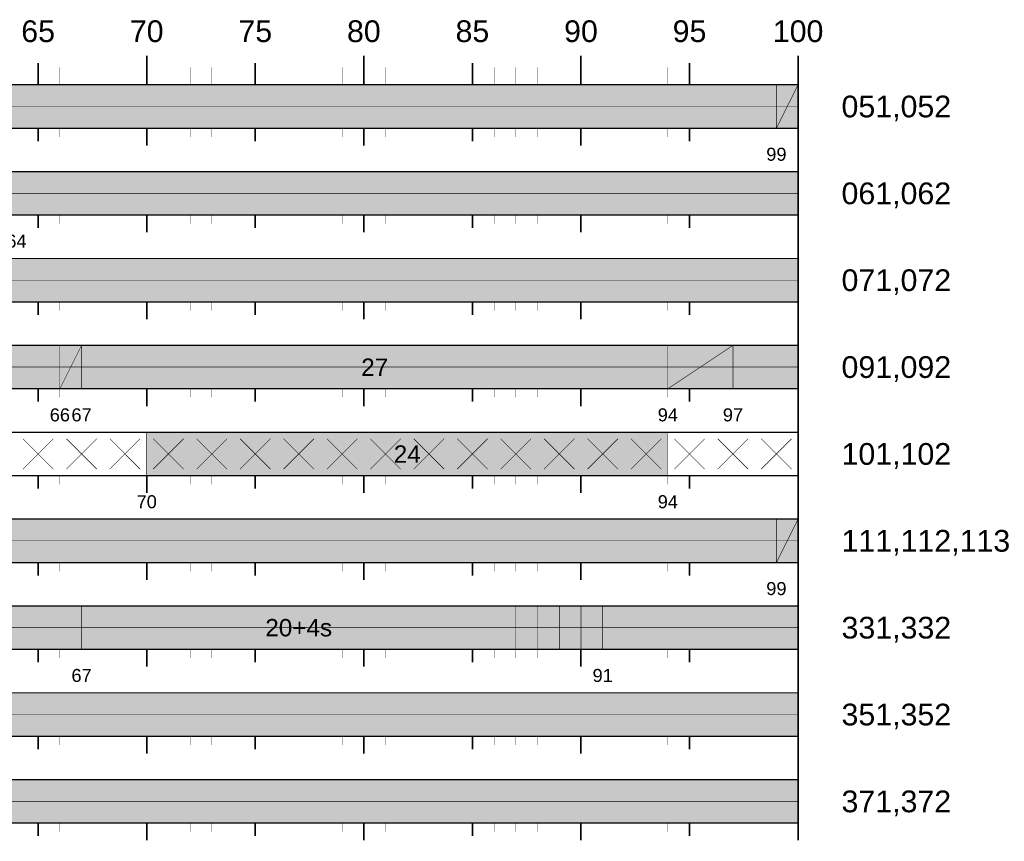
# Model space of a CAD drawing. Header units: metres. Extents: x 1765 to 13844, y -211 to 3853.
# Tile 13 of 17: x 2497 to 2587, y 3759 to 3835. Entities that reach past the tile are written whole.
import ezdxf
from ezdxf.enums import TextEntityAlignment as Align

# ---------------------------------------------------------------- set-up
doc = ezdxf.new("R2010")
doc.units = ezdxf.units.M
doc.header["$MEASUREMENT"] = 0
doc.layers.add('zzz.GASYG.Program', color=7, linetype='Continuous')
doc.layers.add('zzz.GASYG.Program-Etykiety', color=7, linetype='Continuous')
doc.styles.get("Standard").update_dxf_attribs({"font": 'arial.ttf'})

# ---------------------------------------------------------------- blocks, each defined once
blk = doc.blocks.new('zzzGASYGProgram-214748364780-0101-0201')
at = {"layer": 'zzz.GASYG.Program', "true_color": 0xff0000}
for points in [[(0, -4), (200, -4), (200, 0), (0, 0)], [(0, -12), (200, -12), (200, -8), (0, -8)], [(0, -20), (200, -20), (200, -16), (0, -16)], [(0, -28), (200, -28), (200, -24), (0, -24)], [(0, -44), (200, -44), (200, -40), (0, -40)], [(0, -52), (200, -52), (200, -48), (0, -48)], [(0, -60), (200, -60), (200, -56), (0, -56)], [(0, -68), (200, -68), (200, -64), (0, -64)]]:
    blk.add_hatch(color=1, dxfattribs=at).paths.add_polyline_path(points)
at = {"layer": 'zzz.GASYG.Program'}
for color, points in [(1, [(198, -2), (200, -2), (200, 0), (198, 0)]), (2, [(198, -4), (200, -4), (200, -2), (198, -2)]), (1, [(132, -26), (134, -26), (134, -24), (132, -24)]), (2, [(188, -28), (194, -28), (194, -24), (188, -24)]), (2, [(132, -28), (134, -28), (134, -26), (132, -26)]), (1, [(198, -42), (200, -42), (200, -40), (198, -40)]), (2, [(198, -44), (200, -44), (200, -42), (198, -42)])]:
    blk.add_hatch(color=color, dxfattribs=at).paths.add_polyline_path(points)
at = {"layer": 'zzz.GASYG.Program', "true_color": 0x00a500}
for points in [[(134, -28), (188, -28), (188, -24), (134, -24)], [(140, -36), (188, -36), (188, -32), (140, -32)], [(134, -52), (174, -52), (174, -48), (134, -48)], [(174, -52), (182, -52), (182, -48), (174, -48)]]:
    blk.add_hatch(color=94, dxfattribs=at).paths.add_polyline_path(points)
at = {"layer": 'zzz.GASYG.Program', "color": 7}
for points in [[(140, 0, 0.15, 0.15, 0), (140, 2.667, 0.15, 0.15, 0)], [(160, 0, 0.15, 0.15, 0), (160, 2.667, 0.15, 0.15, 0)], [(180, 0, 0.15, 0.15, 0), (180, 2.667, 0.15, 0.15, 0)], [(200, 0, 0.15, 0.15, 0), (200, 2.667, 0.15, 0.15, 0)], [(200, -68, 0.15, 0.15, 0), (200, 2.667, 0.15, 0.15, 0)], [(130, 0, 0.15, 0.15, 0), (130, 2, 0.15, 0.15, 0)], [(150, 0, 0.15, 0.15, 0), (150, 2, 0.15, 0.15, 0)], [(170, 0, 0.15, 0.15, 0), (170, 2, 0.15, 0.15, 0)], [(190, 0, 0.15, 0.15, 0), (190, 2, 0.15, 0.15, 0)], [(132, 0, 0.01, 0.01, 0), (132, 1.6, 0.01, 0.01, 0)], [(134, 0, 0.01, 0.01, 0), (134, 1.6, 0.01, 0.01, 0)], [(136, 0, 0.01, 0.01, 0), (136, 1.6, 0.01, 0.01, 0)], [(138, 0, 0.01, 0.01, 0), (138, 1.6, 0.01, 0.01, 0)], [(142, 0, 0.01, 0.01, 0), (142, 1.6, 0.01, 0.01, 0)], [(144, 0, 0.01, 0.01, 0), (144, 1.6, 0.01, 0.01, 0)], [(146, 0, 0.01, 0.01, 0), (146, 1.6, 0.01, 0.01, 0)], [(148, 0, 0.01, 0.01, 0), (148, 1.6, 0.01, 0.01, 0)], [(152, 0, 0.01, 0.01, 0), (152, 1.6, 0.01, 0.01, 0)], [(154, 0, 0.01, 0.01, 0), (154, 1.6, 0.01, 0.01, 0)], [(156, 0, 0.01, 0.01, 0), (156, 1.6, 0.01, 0.01, 0)], [(158, 0, 0.01, 0.01, 0), (158, 1.6, 0.01, 0.01, 0)], [(162, 0, 0.01, 0.01, 0), (162, 1.6, 0.01, 0.01, 0)], [(164, 0, 0.01, 0.01, 0), (164, 1.6, 0.01, 0.01, 0)], [(166, 0, 0.01, 0.01, 0), (166, 1.6, 0.01, 0.01, 0)], [(168, 0, 0.01, 0.01, 0), (168, 1.6, 0.01, 0.01, 0)], [(172, 0, 0.01, 0.01, 0), (172, 1.6, 0.01, 0.01, 0)], [(174, 0, 0.01, 0.01, 0), (174, 1.6, 0.01, 0.01, 0)], [(176, 0, 0.01, 0.01, 0), (176, 1.6, 0.01, 0.01, 0)], [(178, 0, 0.01, 0.01, 0), (178, 1.6, 0.01, 0.01, 0)], [(182, 0, 0.01, 0.01, 0), (182, 1.6, 0.01, 0.01, 0)], [(184, 0, 0.01, 0.01, 0), (184, 1.6, 0.01, 0.01, 0)], [(186, 0, 0.01, 0.01, 0), (186, 1.6, 0.01, 0.01, 0)], [(188, 0, 0.01, 0.01, 0), (188, 1.6, 0.01, 0.01, 0)], [(192, 0, 0.01, 0.01, 0), (192, 1.6, 0.01, 0.01, 0)], [(194, 0, 0.01, 0.01, 0), (194, 1.6, 0.01, 0.01, 0)], [(196, 0, 0.01, 0.01, 0), (196, 1.6, 0.01, 0.01, 0)], [(198, 0, 0.01, 0.01, 0), (198, 1.6, 0.01, 0.01, 0)], [(200, 0, 0.12, 0.12, 0), (0, 0, 0.12, 0.12, 0)], [(198, -4, 0.05, 0.05, 0), (200, 0, 0.05, 0.05, 0)], [(198, -4, 0.05, 0.05, 0), (198, 0, 0.05, 0.05, 0)], [(200, -4, 0.05, 0.05, 0), (200, 0, 0.05, 0.05, 0)], [(200, -2, 0.05, 0.05, 0), (0, -2, 0.05, 0.05, 0)], [(198, -2, 0.05, 0.05, 0), (200, -2, 0.05, 0.05, 0)], [(200, -4, 0.12, 0.12, 0), (0, -4, 0.12, 0.12, 0)], [(130, -5.2, 0.15, 0.15, 0), (130, -4, 0.15, 0.15, 0)], [(132, -4.8, 0.01, 0.01, 0), (132, -4, 0.01, 0.01, 0)], [(134, -4.8, 0.01, 0.01, 0), (134, -4, 0.01, 0.01, 0)], [(136, -4.8, 0.01, 0.01, 0), (136, -4, 0.01, 0.01, 0)], [(138, -4.8, 0.01, 0.01, 0), (138, -4, 0.01, 0.01, 0)], [(140, -5.6, 0.15, 0.15, 0), (140, -4, 0.15, 0.15, 0)], [(142, -4.8, 0.01, 0.01, 0), (142, -4, 0.01, 0.01, 0)], [(144, -4.8, 0.01, 0.01, 0), (144, -4, 0.01, 0.01, 0)], [(146, -4.8, 0.01, 0.01, 0), (146, -4, 0.01, 0.01, 0)], [(148, -4.8, 0.01, 0.01, 0), (148, -4, 0.01, 0.01, 0)], [(150, -5.2, 0.15, 0.15, 0), (150, -4, 0.15, 0.15, 0)], [(152, -4.8, 0.01, 0.01, 0), (152, -4, 0.01, 0.01, 0)], [(154, -4.8, 0.01, 0.01, 0), (154, -4, 0.01, 0.01, 0)], [(156, -4.8, 0.01, 0.01, 0), (156, -4, 0.01, 0.01, 0)], [(158, -4.8, 0.01, 0.01, 0), (158, -4, 0.01, 0.01, 0)], [(160, -5.6, 0.15, 0.15, 0), (160, -4, 0.15, 0.15, 0)], [(162, -4.8, 0.01, 0.01, 0), (162, -4, 0.01, 0.01, 0)], [(164, -4.8, 0.01, 0.01, 0), (164, -4, 0.01, 0.01, 0)], [(166, -4.8, 0.01, 0.01, 0), (166, -4, 0.01, 0.01, 0)], [(168, -4.8, 0.01, 0.01, 0), (168, -4, 0.01, 0.01, 0)], [(170, -5.2, 0.15, 0.15, 0), (170, -4, 0.15, 0.15, 0)], [(172, -4.8, 0.01, 0.01, 0), (172, -4, 0.01, 0.01, 0)], [(174, -4.8, 0.01, 0.01, 0), (174, -4, 0.01, 0.01, 0)], [(176, -4.8, 0.01, 0.01, 0), (176, -4, 0.01, 0.01, 0)], [(178, -4.8, 0.01, 0.01, 0), (178, -4, 0.01, 0.01, 0)], [(180, -5.6, 0.15, 0.15, 0), (180, -4, 0.15, 0.15, 0)], [(182, -4.8, 0.01, 0.01, 0), (182, -4, 0.01, 0.01, 0)], [(184, -4.8, 0.01, 0.01, 0), (184, -4, 0.01, 0.01, 0)], [(186, -4.8, 0.01, 0.01, 0), (186, -4, 0.01, 0.01, 0)], [(188, -4.8, 0.01, 0.01, 0), (188, -4, 0.01, 0.01, 0)], [(190, -5.2, 0.15, 0.15, 0), (190, -4, 0.15, 0.15, 0)], [(192, -4.8, 0.01, 0.01, 0), (192, -4, 0.01, 0.01, 0)], [(194, -4.8, 0.01, 0.01, 0), (194, -4, 0.01, 0.01, 0)], [(196, -4.8, 0.01, 0.01, 0), (196, -4, 0.01, 0.01, 0)], [(198, -4.8, 0.01, 0.01, 0), (198, -4, 0.01, 0.01, 0)], [(200, -5.6, 0.15, 0.15, 0), (200, -4, 0.15, 0.15, 0)], [(200, -8, 0.12, 0.12, 0), (0, -8, 0.12, 0.12, 0)], [(200, -10, 0.05, 0.05, 0), (0, -10, 0.05, 0.05, 0)], [(200, -12, 0.12, 0.12, 0), (0, -12, 0.12, 0.12, 0)], [(130, -13.2, 0.15, 0.15, 0), (130, -12, 0.15, 0.15, 0)], [(132, -12.8, 0.01, 0.01, 0), (132, -12, 0.01, 0.01, 0)], [(134, -12.8, 0.01, 0.01, 0), (134, -12, 0.01, 0.01, 0)], [(136, -12.8, 0.01, 0.01, 0), (136, -12, 0.01, 0.01, 0)], [(138, -12.8, 0.01, 0.01, 0), (138, -12, 0.01, 0.01, 0)], [(140, -13.6, 0.15, 0.15, 0), (140, -12, 0.15, 0.15, 0)], [(142, -12.8, 0.01, 0.01, 0), (142, -12, 0.01, 0.01, 0)], [(144, -12.8, 0.01, 0.01, 0), (144, -12, 0.01, 0.01, 0)], [(146, -12.8, 0.01, 0.01, 0), (146, -12, 0.01, 0.01, 0)], [(148, -12.8, 0.01, 0.01, 0), (148, -12, 0.01, 0.01, 0)], [(150, -13.2, 0.15, 0.15, 0), (150, -12, 0.15, 0.15, 0)], [(152, -12.8, 0.01, 0.01, 0), (152, -12, 0.01, 0.01, 0)], [(154, -12.8, 0.01, 0.01, 0), (154, -12, 0.01, 0.01, 0)], [(156, -12.8, 0.01, 0.01, 0), (156, -12, 0.01, 0.01, 0)], [(158, -12.8, 0.01, 0.01, 0), (158, -12, 0.01, 0.01, 0)], [(160, -13.6, 0.15, 0.15, 0), (160, -12, 0.15, 0.15, 0)], [(162, -12.8, 0.01, 0.01, 0), (162, -12, 0.01, 0.01, 0)], [(164, -12.8, 0.01, 0.01, 0), (164, -12, 0.01, 0.01, 0)], [(166, -12.8, 0.01, 0.01, 0), (166, -12, 0.01, 0.01, 0)], [(168, -12.8, 0.01, 0.01, 0), (168, -12, 0.01, 0.01, 0)], [(170, -13.2, 0.15, 0.15, 0), (170, -12, 0.15, 0.15, 0)], [(172, -12.8, 0.01, 0.01, 0), (172, -12, 0.01, 0.01, 0)], [(174, -12.8, 0.01, 0.01, 0), (174, -12, 0.01, 0.01, 0)], [(176, -12.8, 0.01, 0.01, 0), (176, -12, 0.01, 0.01, 0)], [(178, -12.8, 0.01, 0.01, 0), (178, -12, 0.01, 0.01, 0)], [(180, -13.6, 0.15, 0.15, 0), (180, -12, 0.15, 0.15, 0)], [(182, -12.8, 0.01, 0.01, 0), (182, -12, 0.01, 0.01, 0)], [(184, -12.8, 0.01, 0.01, 0), (184, -12, 0.01, 0.01, 0)], [(186, -12.8, 0.01, 0.01, 0), (186, -12, 0.01, 0.01, 0)], [(188, -12.8, 0.01, 0.01, 0), (188, -12, 0.01, 0.01, 0)], [(190, -13.2, 0.15, 0.15, 0), (190, -12, 0.15, 0.15, 0)], [(192, -12.8, 0.01, 0.01, 0), (192, -12, 0.01, 0.01, 0)], [(194, -12.8, 0.01, 0.01, 0), (194, -12, 0.01, 0.01, 0)], [(196, -12.8, 0.01, 0.01, 0), (196, -12, 0.01, 0.01, 0)], [(198, -12.8, 0.01, 0.01, 0), (198, -12, 0.01, 0.01, 0)], [(200, -13.6, 0.15, 0.15, 0), (200, -12, 0.15, 0.15, 0)], [(200, -16, 0.12, 0.12, 0), (0, -16, 0.12, 0.12, 0)], [(200, -18, 0.05, 0.05, 0), (0, -18, 0.05, 0.05, 0)], [(200, -20, 0.12, 0.12, 0), (0, -20, 0.12, 0.12, 0)], [(130, -21.2, 0.15, 0.15, 0), (130, -20, 0.15, 0.15, 0)], [(140, -21.6, 0.15, 0.15, 0), (140, -20, 0.15, 0.15, 0)], [(150, -21.2, 0.15, 0.15, 0), (150, -20, 0.15, 0.15, 0)], [(160, -21.6, 0.15, 0.15, 0), (160, -20, 0.15, 0.15, 0)], [(170, -21.2, 0.15, 0.15, 0), (170, -20, 0.15, 0.15, 0)], [(180, -21.6, 0.15, 0.15, 0), (180, -20, 0.15, 0.15, 0)], [(190, -21.2, 0.15, 0.15, 0), (190, -20, 0.15, 0.15, 0)], [(200, -21.6, 0.15, 0.15, 0), (200, -20, 0.15, 0.15, 0)], [(132, -20.8, 0.01, 0.01, 0), (132, -20, 0.01, 0.01, 0)], [(134, -20.8, 0.01, 0.01, 0), (134, -20, 0.01, 0.01, 0)], [(136, -20.8, 0.01, 0.01, 0), (136, -20, 0.01, 0.01, 0)], [(138, -20.8, 0.01, 0.01, 0), (138, -20, 0.01, 0.01, 0)], [(142, -20.8, 0.01, 0.01, 0), (142, -20, 0.01, 0.01, 0)], [(144, -20.8, 0.01, 0.01, 0), (144, -20, 0.01, 0.01, 0)], [(146, -20.8, 0.01, 0.01, 0), (146, -20, 0.01, 0.01, 0)], [(148, -20.8, 0.01, 0.01, 0), (148, -20, 0.01, 0.01, 0)], [(152, -20.8, 0.01, 0.01, 0), (152, -20, 0.01, 0.01, 0)], [(154, -20.8, 0.01, 0.01, 0), (154, -20, 0.01, 0.01, 0)], [(156, -20.8, 0.01, 0.01, 0), (156, -20, 0.01, 0.01, 0)], [(158, -20.8, 0.01, 0.01, 0), (158, -20, 0.01, 0.01, 0)], [(162, -20.8, 0.01, 0.01, 0), (162, -20, 0.01, 0.01, 0)], [(164, -20.8, 0.01, 0.01, 0), (164, -20, 0.01, 0.01, 0)], [(166, -20.8, 0.01, 0.01, 0), (166, -20, 0.01, 0.01, 0)], [(168, -20.8, 0.01, 0.01, 0), (168, -20, 0.01, 0.01, 0)], [(172, -20.8, 0.01, 0.01, 0), (172, -20, 0.01, 0.01, 0)], [(174, -20.8, 0.01, 0.01, 0), (174, -20, 0.01, 0.01, 0)], [(176, -20.8, 0.01, 0.01, 0), (176, -20, 0.01, 0.01, 0)], [(178, -20.8, 0.01, 0.01, 0), (178, -20, 0.01, 0.01, 0)], [(182, -20.8, 0.01, 0.01, 0), (182, -20, 0.01, 0.01, 0)], [(184, -20.8, 0.01, 0.01, 0), (184, -20, 0.01, 0.01, 0)], [(186, -20.8, 0.01, 0.01, 0), (186, -20, 0.01, 0.01, 0)], [(188, -20.8, 0.01, 0.01, 0), (188, -20, 0.01, 0.01, 0)], [(192, -20.8, 0.01, 0.01, 0), (192, -20, 0.01, 0.01, 0)], [(194, -20.8, 0.01, 0.01, 0), (194, -20, 0.01, 0.01, 0)], [(196, -20.8, 0.01, 0.01, 0), (196, -20, 0.01, 0.01, 0)], [(198, -20.8, 0.01, 0.01, 0), (198, -20, 0.01, 0.01, 0)], [(200, -24, 0.12, 0.12, 0), (0, -24, 0.12, 0.12, 0)], [(132, -28, 0.05, 0.05, 0), (134, -24, 0.05, 0.05, 0)], [(132, -28, 0.05, 0.05, 0), (132, -24, 0.05, 0.05, 0)], [(134, -28, 0.05, 0.05, 0), (134, -24, 0.05, 0.05, 0)], [(134, -28, 0.05, 0.05, 0), (134, -24, 0.05, 0.05, 0)], [(188, -28, 0.05, 0.05, 0), (188, -24, 0.05, 0.05, 0)], [(188, -28, 0.05, 0.05, 0), (194, -24, 0.05, 0.05, 0)], [(188, -28, 0.05, 0.05, 0), (188, -24, 0.05, 0.05, 0)], [(194, -28, 0.05, 0.05, 0), (194, -24, 0.05, 0.05, 0)], [(200, -26, 0.05, 0.05, 0), (0, -26, 0.05, 0.05, 0)], [(132, -26, 0.05, 0.05, 0), (134, -26, 0.05, 0.05, 0)], [(200, -28, 0.12, 0.12, 0), (0, -28, 0.12, 0.12, 0)], [(130, -29.2, 0.15, 0.15, 0), (130, -28, 0.15, 0.15, 0)], [(132, -28.8, 0.01, 0.01, 0), (132, -28, 0.01, 0.01, 0)], [(134, -28.8, 0.01, 0.01, 0), (134, -28, 0.01, 0.01, 0)], [(136, -28.8, 0.01, 0.01, 0), (136, -28, 0.01, 0.01, 0)], [(138, -28.8, 0.01, 0.01, 0), (138, -28, 0.01, 0.01, 0)], [(140, -29.6, 0.15, 0.15, 0), (140, -28, 0.15, 0.15, 0)], [(142, -28.8, 0.01, 0.01, 0), (142, -28, 0.01, 0.01, 0)], [(144, -28.8, 0.01, 0.01, 0), (144, -28, 0.01, 0.01, 0)], [(146, -28.8, 0.01, 0.01, 0), (146, -28, 0.01, 0.01, 0)], [(148, -28.8, 0.01, 0.01, 0), (148, -28, 0.01, 0.01, 0)], [(150, -29.2, 0.15, 0.15, 0), (150, -28, 0.15, 0.15, 0)], [(152, -28.8, 0.01, 0.01, 0), (152, -28, 0.01, 0.01, 0)], [(154, -28.8, 0.01, 0.01, 0), (154, -28, 0.01, 0.01, 0)], [(156, -28.8, 0.01, 0.01, 0), (156, -28, 0.01, 0.01, 0)], [(158, -28.8, 0.01, 0.01, 0), (158, -28, 0.01, 0.01, 0)], [(160, -29.6, 0.15, 0.15, 0), (160, -28, 0.15, 0.15, 0)], [(162, -28.8, 0.01, 0.01, 0), (162, -28, 0.01, 0.01, 0)], [(164, -28.8, 0.01, 0.01, 0), (164, -28, 0.01, 0.01, 0)], [(166, -28.8, 0.01, 0.01, 0), (166, -28, 0.01, 0.01, 0)], [(168, -28.8, 0.01, 0.01, 0), (168, -28, 0.01, 0.01, 0)], [(170, -29.2, 0.15, 0.15, 0), (170, -28, 0.15, 0.15, 0)], [(172, -28.8, 0.01, 0.01, 0), (172, -28, 0.01, 0.01, 0)], [(174, -28.8, 0.01, 0.01, 0), (174, -28, 0.01, 0.01, 0)], [(176, -28.8, 0.01, 0.01, 0), (176, -28, 0.01, 0.01, 0)], [(178, -28.8, 0.01, 0.01, 0), (178, -28, 0.01, 0.01, 0)], [(180, -29.6, 0.15, 0.15, 0), (180, -28, 0.15, 0.15, 0)], [(182, -28.8, 0.01, 0.01, 0), (182, -28, 0.01, 0.01, 0)], [(184, -28.8, 0.01, 0.01, 0), (184, -28, 0.01, 0.01, 0)], [(186, -28.8, 0.01, 0.01, 0), (186, -28, 0.01, 0.01, 0)], [(188, -28.8, 0.01, 0.01, 0), (188, -28, 0.01, 0.01, 0)], [(190, -29.2, 0.15, 0.15, 0), (190, -28, 0.15, 0.15, 0)], [(192, -28.8, 0.01, 0.01, 0), (192, -28, 0.01, 0.01, 0)], [(194, -28.8, 0.01, 0.01, 0), (194, -28, 0.01, 0.01, 0)], [(196, -28.8, 0.01, 0.01, 0), (196, -28, 0.01, 0.01, 0)], [(198, -28.8, 0.01, 0.01, 0), (198, -28, 0.01, 0.01, 0)], [(200, -29.6, 0.15, 0.15, 0), (200, -28, 0.15, 0.15, 0)], [(200, -32, 0.12, 0.12, 0), (0, -32, 0.12, 0.12, 0)], [(131.4, -35.4, 0.05, 0.05, 0), (128.6, -32.6, 0.05, 0.05, 0)], [(131.4, -32.6, 0.05, 0.05, 0), (128.6, -35.4, 0.05, 0.05, 0)], [(135.4, -35.4, 0.05, 0.05, 0), (132.6, -32.6, 0.05, 0.05, 0)], [(135.4, -32.6, 0.05, 0.05, 0), (132.6, -35.4, 0.05, 0.05, 0)], [(139.4, -35.4, 0.05, 0.05, 0), (136.6, -32.6, 0.05, 0.05, 0)], [(139.4, -32.6, 0.05, 0.05, 0), (136.6, -35.4, 0.05, 0.05, 0)], [(140, -36, 0.05, 0.05, 0), (140, -32, 0.05, 0.05, 0)], [(143.4, -35.4, 0.05, 0.05, 0), (140.6, -32.6, 0.05, 0.05, 0)], [(143.4, -32.6, 0.05, 0.05, 0), (140.6, -35.4, 0.05, 0.05, 0)], [(147.4, -35.4, 0.05, 0.05, 0), (144.6, -32.6, 0.05, 0.05, 0)], [(147.4, -32.6, 0.05, 0.05, 0), (144.6, -35.4, 0.05, 0.05, 0)], [(151.4, -35.4, 0.05, 0.05, 0), (148.6, -32.6, 0.05, 0.05, 0)], [(151.4, -32.6, 0.05, 0.05, 0), (148.6, -35.4, 0.05, 0.05, 0)], [(155.4, -35.4, 0.05, 0.05, 0), (152.6, -32.6, 0.05, 0.05, 0)], [(155.4, -32.6, 0.05, 0.05, 0), (152.6, -35.4, 0.05, 0.05, 0)], [(159.4, -35.4, 0.05, 0.05, 0), (156.6, -32.6, 0.05, 0.05, 0)], [(159.4, -32.6, 0.05, 0.05, 0), (156.6, -35.4, 0.05, 0.05, 0)], [(163.4, -35.4, 0.05, 0.05, 0), (160.6, -32.6, 0.05, 0.05, 0)], [(163.4, -32.6, 0.05, 0.05, 0), (160.6, -35.4, 0.05, 0.05, 0)], [(167.4, -35.4, 0.05, 0.05, 0), (164.6, -32.6, 0.05, 0.05, 0)], [(167.4, -32.6, 0.05, 0.05, 0), (164.6, -35.4, 0.05, 0.05, 0)], [(171.4, -35.4, 0.05, 0.05, 0), (168.6, -32.6, 0.05, 0.05, 0)], [(171.4, -32.6, 0.05, 0.05, 0), (168.6, -35.4, 0.05, 0.05, 0)], [(175.4, -35.4, 0.05, 0.05, 0), (172.6, -32.6, 0.05, 0.05, 0)], [(175.4, -32.6, 0.05, 0.05, 0), (172.6, -35.4, 0.05, 0.05, 0)], [(179.4, -35.4, 0.05, 0.05, 0), (176.6, -32.6, 0.05, 0.05, 0)], [(179.4, -32.6, 0.05, 0.05, 0), (176.6, -35.4, 0.05, 0.05, 0)], [(183.4, -35.4, 0.05, 0.05, 0), (180.6, -32.6, 0.05, 0.05, 0)], [(183.4, -32.6, 0.05, 0.05, 0), (180.6, -35.4, 0.05, 0.05, 0)], [(187.4, -35.4, 0.05, 0.05, 0), (184.6, -32.6, 0.05, 0.05, 0)], [(187.4, -32.6, 0.05, 0.05, 0), (184.6, -35.4, 0.05, 0.05, 0)], [(188, -36, 0.05, 0.05, 0), (188, -32, 0.05, 0.05, 0)], [(191.4, -35.4, 0.05, 0.05, 0), (188.6, -32.6, 0.05, 0.05, 0)], [(191.4, -32.6, 0.05, 0.05, 0), (188.6, -35.4, 0.05, 0.05, 0)], [(195.4, -35.4, 0.05, 0.05, 0), (192.6, -32.6, 0.05, 0.05, 0)], [(195.4, -32.6, 0.05, 0.05, 0), (192.6, -35.4, 0.05, 0.05, 0)], [(199.4, -35.4, 0.05, 0.05, 0), (196.6, -32.6, 0.05, 0.05, 0)], [(199.4, -32.6, 0.05, 0.05, 0), (196.6, -35.4, 0.05, 0.05, 0)], [(200, -36, 0.12, 0.12, 0), (0, -36, 0.12, 0.12, 0)], [(130, -37.2, 0.15, 0.15, 0), (130, -36, 0.15, 0.15, 0)], [(132, -36.8, 0.01, 0.01, 0), (132, -36, 0.01, 0.01, 0)], [(134, -36.8, 0.01, 0.01, 0), (134, -36, 0.01, 0.01, 0)], [(136, -36.8, 0.01, 0.01, 0), (136, -36, 0.01, 0.01, 0)], [(138, -36.8, 0.01, 0.01, 0), (138, -36, 0.01, 0.01, 0)], [(140, -37.6, 0.15, 0.15, 0), (140, -36, 0.15, 0.15, 0)], [(142, -36.8, 0.01, 0.01, 0), (142, -36, 0.01, 0.01, 0)], [(144, -36.8, 0.01, 0.01, 0), (144, -36, 0.01, 0.01, 0)], [(146, -36.8, 0.01, 0.01, 0), (146, -36, 0.01, 0.01, 0)], [(148, -36.8, 0.01, 0.01, 0), (148, -36, 0.01, 0.01, 0)], [(150, -37.2, 0.15, 0.15, 0), (150, -36, 0.15, 0.15, 0)], [(152, -36.8, 0.01, 0.01, 0), (152, -36, 0.01, 0.01, 0)], [(154, -36.8, 0.01, 0.01, 0), (154, -36, 0.01, 0.01, 0)], [(156, -36.8, 0.01, 0.01, 0), (156, -36, 0.01, 0.01, 0)], [(158, -36.8, 0.01, 0.01, 0), (158, -36, 0.01, 0.01, 0)], [(160, -37.6, 0.15, 0.15, 0), (160, -36, 0.15, 0.15, 0)], [(162, -36.8, 0.01, 0.01, 0), (162, -36, 0.01, 0.01, 0)], [(164, -36.8, 0.01, 0.01, 0), (164, -36, 0.01, 0.01, 0)], [(166, -36.8, 0.01, 0.01, 0), (166, -36, 0.01, 0.01, 0)], [(168, -36.8, 0.01, 0.01, 0), (168, -36, 0.01, 0.01, 0)], [(170, -37.2, 0.15, 0.15, 0), (170, -36, 0.15, 0.15, 0)], [(172, -36.8, 0.01, 0.01, 0), (172, -36, 0.01, 0.01, 0)], [(174, -36.8, 0.01, 0.01, 0), (174, -36, 0.01, 0.01, 0)], [(176, -36.8, 0.01, 0.01, 0), (176, -36, 0.01, 0.01, 0)], [(178, -36.8, 0.01, 0.01, 0), (178, -36, 0.01, 0.01, 0)], [(180, -37.6, 0.15, 0.15, 0), (180, -36, 0.15, 0.15, 0)], [(182, -36.8, 0.01, 0.01, 0), (182, -36, 0.01, 0.01, 0)], [(184, -36.8, 0.01, 0.01, 0), (184, -36, 0.01, 0.01, 0)], [(186, -36.8, 0.01, 0.01, 0), (186, -36, 0.01, 0.01, 0)], [(188, -36.8, 0.01, 0.01, 0), (188, -36, 0.01, 0.01, 0)], [(190, -37.2, 0.15, 0.15, 0), (190, -36, 0.15, 0.15, 0)], [(192, -36.8, 0.01, 0.01, 0), (192, -36, 0.01, 0.01, 0)], [(194, -36.8, 0.01, 0.01, 0), (194, -36, 0.01, 0.01, 0)], [(196, -36.8, 0.01, 0.01, 0), (196, -36, 0.01, 0.01, 0)], [(198, -36.8, 0.01, 0.01, 0), (198, -36, 0.01, 0.01, 0)], [(200, -37.6, 0.15, 0.15, 0), (200, -36, 0.15, 0.15, 0)], [(200, -40, 0.12, 0.12, 0), (0, -40, 0.12, 0.12, 0)], [(198, -44, 0.05, 0.05, 0), (200, -40, 0.05, 0.05, 0)], [(198, -44, 0.05, 0.05, 0), (198, -40, 0.05, 0.05, 0)], [(200, -44, 0.05, 0.05, 0), (200, -40, 0.05, 0.05, 0)], [(200, -42, 0.05, 0.05, 0), (0, -42, 0.05, 0.05, 0)], [(198, -42, 0.05, 0.05, 0), (200, -42, 0.05, 0.05, 0)], [(200, -44, 0.12, 0.12, 0), (0, -44, 0.12, 0.12, 0)], [(130, -45.2, 0.15, 0.15, 0), (130, -44, 0.15, 0.15, 0)], [(132, -44.8, 0.01, 0.01, 0), (132, -44, 0.01, 0.01, 0)], [(134, -44.8, 0.01, 0.01, 0), (134, -44, 0.01, 0.01, 0)], [(136, -44.8, 0.01, 0.01, 0), (136, -44, 0.01, 0.01, 0)], [(138, -44.8, 0.01, 0.01, 0), (138, -44, 0.01, 0.01, 0)], [(140, -45.6, 0.15, 0.15, 0), (140, -44, 0.15, 0.15, 0)], [(142, -44.8, 0.01, 0.01, 0), (142, -44, 0.01, 0.01, 0)], [(144, -44.8, 0.01, 0.01, 0), (144, -44, 0.01, 0.01, 0)], [(146, -44.8, 0.01, 0.01, 0), (146, -44, 0.01, 0.01, 0)], [(148, -44.8, 0.01, 0.01, 0), (148, -44, 0.01, 0.01, 0)], [(150, -45.2, 0.15, 0.15, 0), (150, -44, 0.15, 0.15, 0)], [(152, -44.8, 0.01, 0.01, 0), (152, -44, 0.01, 0.01, 0)], [(154, -44.8, 0.01, 0.01, 0), (154, -44, 0.01, 0.01, 0)], [(156, -44.8, 0.01, 0.01, 0), (156, -44, 0.01, 0.01, 0)], [(158, -44.8, 0.01, 0.01, 0), (158, -44, 0.01, 0.01, 0)], [(160, -45.6, 0.15, 0.15, 0), (160, -44, 0.15, 0.15, 0)], [(162, -44.8, 0.01, 0.01, 0), (162, -44, 0.01, 0.01, 0)], [(164, -44.8, 0.01, 0.01, 0), (164, -44, 0.01, 0.01, 0)], [(166, -44.8, 0.01, 0.01, 0), (166, -44, 0.01, 0.01, 0)], [(168, -44.8, 0.01, 0.01, 0), (168, -44, 0.01, 0.01, 0)], [(170, -45.2, 0.15, 0.15, 0), (170, -44, 0.15, 0.15, 0)], [(172, -44.8, 0.01, 0.01, 0), (172, -44, 0.01, 0.01, 0)], [(174, -44.8, 0.01, 0.01, 0), (174, -44, 0.01, 0.01, 0)], [(176, -44.8, 0.01, 0.01, 0), (176, -44, 0.01, 0.01, 0)], [(178, -44.8, 0.01, 0.01, 0), (178, -44, 0.01, 0.01, 0)], [(180, -45.6, 0.15, 0.15, 0), (180, -44, 0.15, 0.15, 0)], [(182, -44.8, 0.01, 0.01, 0), (182, -44, 0.01, 0.01, 0)], [(184, -44.8, 0.01, 0.01, 0), (184, -44, 0.01, 0.01, 0)], [(186, -44.8, 0.01, 0.01, 0), (186, -44, 0.01, 0.01, 0)], [(188, -44.8, 0.01, 0.01, 0), (188, -44, 0.01, 0.01, 0)], [(190, -45.2, 0.15, 0.15, 0), (190, -44, 0.15, 0.15, 0)], [(192, -44.8, 0.01, 0.01, 0), (192, -44, 0.01, 0.01, 0)], [(194, -44.8, 0.01, 0.01, 0), (194, -44, 0.01, 0.01, 0)], [(196, -44.8, 0.01, 0.01, 0), (196, -44, 0.01, 0.01, 0)], [(198, -44.8, 0.01, 0.01, 0), (198, -44, 0.01, 0.01, 0)], [(200, -45.6, 0.15, 0.15, 0), (200, -44, 0.15, 0.15, 0)], [(200, -48, 0.12, 0.12, 0), (0, -48, 0.12, 0.12, 0)], [(134, -52, 0.05, 0.05, 0), (134, -48, 0.05, 0.05, 0)], [(174, -52, 0.05, 0.05, 0), (174, -48, 0.05, 0.05, 0)], [(174, -52, 0.05, 0.05, 0), (174, -48, 0.05, 0.05, 0)], [(176, -52, 0.05, 0.05, 0), (176, -48, 0.05, 0.05, 0)], [(178, -52, 0.05, 0.05, 0), (178, -48, 0.05, 0.05, 0)], [(180, -52, 0.05, 0.05, 0), (180, -48, 0.05, 0.05, 0)], [(182, -52, 0.05, 0.05, 0), (182, -48, 0.05, 0.05, 0)], [(182, -52, 0.05, 0.05, 0), (182, -48, 0.05, 0.05, 0)], [(200, -50, 0.05, 0.05, 0), (0, -50, 0.05, 0.05, 0)], [(200, -52, 0.12, 0.12, 0), (0, -52, 0.12, 0.12, 0)], [(130, -53.2, 0.15, 0.15, 0), (130, -52, 0.15, 0.15, 0)], [(132, -52.8, 0.01, 0.01, 0), (132, -52, 0.01, 0.01, 0)], [(134, -52.8, 0.01, 0.01, 0), (134, -52, 0.01, 0.01, 0)], [(136, -52.8, 0.01, 0.01, 0), (136, -52, 0.01, 0.01, 0)], [(138, -52.8, 0.01, 0.01, 0), (138, -52, 0.01, 0.01, 0)], [(140, -53.6, 0.15, 0.15, 0), (140, -52, 0.15, 0.15, 0)], [(142, -52.8, 0.01, 0.01, 0), (142, -52, 0.01, 0.01, 0)], [(144, -52.8, 0.01, 0.01, 0), (144, -52, 0.01, 0.01, 0)], [(146, -52.8, 0.01, 0.01, 0), (146, -52, 0.01, 0.01, 0)], [(148, -52.8, 0.01, 0.01, 0), (148, -52, 0.01, 0.01, 0)], [(150, -53.2, 0.15, 0.15, 0), (150, -52, 0.15, 0.15, 0)], [(152, -52.8, 0.01, 0.01, 0), (152, -52, 0.01, 0.01, 0)], [(154, -52.8, 0.01, 0.01, 0), (154, -52, 0.01, 0.01, 0)], [(156, -52.8, 0.01, 0.01, 0), (156, -52, 0.01, 0.01, 0)], [(158, -52.8, 0.01, 0.01, 0), (158, -52, 0.01, 0.01, 0)], [(160, -53.6, 0.15, 0.15, 0), (160, -52, 0.15, 0.15, 0)], [(162, -52.8, 0.01, 0.01, 0), (162, -52, 0.01, 0.01, 0)], [(164, -52.8, 0.01, 0.01, 0), (164, -52, 0.01, 0.01, 0)], [(166, -52.8, 0.01, 0.01, 0), (166, -52, 0.01, 0.01, 0)], [(168, -52.8, 0.01, 0.01, 0), (168, -52, 0.01, 0.01, 0)], [(170, -53.2, 0.15, 0.15, 0), (170, -52, 0.15, 0.15, 0)], [(172, -52.8, 0.01, 0.01, 0), (172, -52, 0.01, 0.01, 0)], [(174, -52.8, 0.01, 0.01, 0), (174, -52, 0.01, 0.01, 0)], [(176, -52.8, 0.01, 0.01, 0), (176, -52, 0.01, 0.01, 0)], [(178, -52.8, 0.01, 0.01, 0), (178, -52, 0.01, 0.01, 0)], [(180, -53.6, 0.15, 0.15, 0), (180, -52, 0.15, 0.15, 0)], [(182, -52.8, 0.01, 0.01, 0), (182, -52, 0.01, 0.01, 0)], [(184, -52.8, 0.01, 0.01, 0), (184, -52, 0.01, 0.01, 0)], [(186, -52.8, 0.01, 0.01, 0), (186, -52, 0.01, 0.01, 0)], [(188, -52.8, 0.01, 0.01, 0), (188, -52, 0.01, 0.01, 0)], [(190, -53.2, 0.15, 0.15, 0), (190, -52, 0.15, 0.15, 0)], [(192, -52.8, 0.01, 0.01, 0), (192, -52, 0.01, 0.01, 0)], [(194, -52.8, 0.01, 0.01, 0), (194, -52, 0.01, 0.01, 0)], [(196, -52.8, 0.01, 0.01, 0), (196, -52, 0.01, 0.01, 0)], [(198, -52.8, 0.01, 0.01, 0), (198, -52, 0.01, 0.01, 0)], [(200, -53.6, 0.15, 0.15, 0), (200, -52, 0.15, 0.15, 0)], [(200, -56, 0.12, 0.12, 0), (0, -56, 0.12, 0.12, 0)], [(200, -58, 0.05, 0.05, 0), (0, -58, 0.05, 0.05, 0)], [(200, -60, 0.12, 0.12, 0), (0, -60, 0.12, 0.12, 0)], [(130, -61.2, 0.15, 0.15, 0), (130, -60, 0.15, 0.15, 0)], [(132, -60.8, 0.01, 0.01, 0), (132, -60, 0.01, 0.01, 0)], [(134, -60.8, 0.01, 0.01, 0), (134, -60, 0.01, 0.01, 0)], [(136, -60.8, 0.01, 0.01, 0), (136, -60, 0.01, 0.01, 0)], [(138, -60.8, 0.01, 0.01, 0), (138, -60, 0.01, 0.01, 0)], [(140, -61.6, 0.15, 0.15, 0), (140, -60, 0.15, 0.15, 0)], [(142, -60.8, 0.01, 0.01, 0), (142, -60, 0.01, 0.01, 0)], [(144, -60.8, 0.01, 0.01, 0), (144, -60, 0.01, 0.01, 0)], [(146, -60.8, 0.01, 0.01, 0), (146, -60, 0.01, 0.01, 0)], [(148, -60.8, 0.01, 0.01, 0), (148, -60, 0.01, 0.01, 0)], [(150, -61.2, 0.15, 0.15, 0), (150, -60, 0.15, 0.15, 0)], [(152, -60.8, 0.01, 0.01, 0), (152, -60, 0.01, 0.01, 0)], [(154, -60.8, 0.01, 0.01, 0), (154, -60, 0.01, 0.01, 0)], [(156, -60.8, 0.01, 0.01, 0), (156, -60, 0.01, 0.01, 0)], [(158, -60.8, 0.01, 0.01, 0), (158, -60, 0.01, 0.01, 0)], [(160, -61.6, 0.15, 0.15, 0), (160, -60, 0.15, 0.15, 0)], [(162, -60.8, 0.01, 0.01, 0), (162, -60, 0.01, 0.01, 0)], [(164, -60.8, 0.01, 0.01, 0), (164, -60, 0.01, 0.01, 0)], [(166, -60.8, 0.01, 0.01, 0), (166, -60, 0.01, 0.01, 0)], [(168, -60.8, 0.01, 0.01, 0), (168, -60, 0.01, 0.01, 0)], [(170, -61.2, 0.15, 0.15, 0), (170, -60, 0.15, 0.15, 0)], [(172, -60.8, 0.01, 0.01, 0), (172, -60, 0.01, 0.01, 0)], [(174, -60.8, 0.01, 0.01, 0), (174, -60, 0.01, 0.01, 0)], [(176, -60.8, 0.01, 0.01, 0), (176, -60, 0.01, 0.01, 0)], [(178, -60.8, 0.01, 0.01, 0), (178, -60, 0.01, 0.01, 0)], [(180, -61.6, 0.15, 0.15, 0), (180, -60, 0.15, 0.15, 0)], [(182, -60.8, 0.01, 0.01, 0), (182, -60, 0.01, 0.01, 0)], [(184, -60.8, 0.01, 0.01, 0), (184, -60, 0.01, 0.01, 0)], [(186, -60.8, 0.01, 0.01, 0), (186, -60, 0.01, 0.01, 0)], [(188, -60.8, 0.01, 0.01, 0), (188, -60, 0.01, 0.01, 0)], [(190, -61.2, 0.15, 0.15, 0), (190, -60, 0.15, 0.15, 0)], [(192, -60.8, 0.01, 0.01, 0), (192, -60, 0.01, 0.01, 0)], [(194, -60.8, 0.01, 0.01, 0), (194, -60, 0.01, 0.01, 0)], [(196, -60.8, 0.01, 0.01, 0), (196, -60, 0.01, 0.01, 0)], [(198, -60.8, 0.01, 0.01, 0), (198, -60, 0.01, 0.01, 0)], [(200, -61.6, 0.15, 0.15, 0), (200, -60, 0.15, 0.15, 0)], [(200, -64, 0.12, 0.12, 0), (0, -64, 0.12, 0.12, 0)], [(200, -66, 0.05, 0.05, 0), (0, -66, 0.05, 0.05, 0)], [(200, -68, 0.12, 0.12, 0), (0, -68, 0.12, 0.12, 0)], [(130, -69.2, 0.15, 0.15, 0), (130, -68, 0.15, 0.15, 0)], [(132, -68.8, 0.01, 0.01, 0), (132, -68, 0.01, 0.01, 0)], [(134, -68.8, 0.01, 0.01, 0), (134, -68, 0.01, 0.01, 0)], [(136, -68.8, 0.01, 0.01, 0), (136, -68, 0.01, 0.01, 0)], [(138, -68.8, 0.01, 0.01, 0), (138, -68, 0.01, 0.01, 0)], [(140, -69.6, 0.15, 0.15, 0), (140, -68, 0.15, 0.15, 0)], [(142, -68.8, 0.01, 0.01, 0), (142, -68, 0.01, 0.01, 0)], [(144, -68.8, 0.01, 0.01, 0), (144, -68, 0.01, 0.01, 0)], [(146, -68.8, 0.01, 0.01, 0), (146, -68, 0.01, 0.01, 0)], [(148, -68.8, 0.01, 0.01, 0), (148, -68, 0.01, 0.01, 0)], [(150, -69.2, 0.15, 0.15, 0), (150, -68, 0.15, 0.15, 0)], [(152, -68.8, 0.01, 0.01, 0), (152, -68, 0.01, 0.01, 0)], [(154, -68.8, 0.01, 0.01, 0), (154, -68, 0.01, 0.01, 0)], [(156, -68.8, 0.01, 0.01, 0), (156, -68, 0.01, 0.01, 0)], [(158, -68.8, 0.01, 0.01, 0), (158, -68, 0.01, 0.01, 0)], [(160, -69.6, 0.15, 0.15, 0), (160, -68, 0.15, 0.15, 0)], [(162, -68.8, 0.01, 0.01, 0), (162, -68, 0.01, 0.01, 0)], [(164, -68.8, 0.01, 0.01, 0), (164, -68, 0.01, 0.01, 0)], [(166, -68.8, 0.01, 0.01, 0), (166, -68, 0.01, 0.01, 0)], [(168, -68.8, 0.01, 0.01, 0), (168, -68, 0.01, 0.01, 0)], [(170, -69.2, 0.15, 0.15, 0), (170, -68, 0.15, 0.15, 0)], [(172, -68.8, 0.01, 0.01, 0), (172, -68, 0.01, 0.01, 0)], [(174, -68.8, 0.01, 0.01, 0), (174, -68, 0.01, 0.01, 0)], [(176, -68.8, 0.01, 0.01, 0), (176, -68, 0.01, 0.01, 0)], [(178, -68.8, 0.01, 0.01, 0), (178, -68, 0.01, 0.01, 0)], [(180, -69.6, 0.15, 0.15, 0), (180, -68, 0.15, 0.15, 0)], [(182, -68.8, 0.01, 0.01, 0), (182, -68, 0.01, 0.01, 0)], [(184, -68.8, 0.01, 0.01, 0), (184, -68, 0.01, 0.01, 0)], [(186, -68.8, 0.01, 0.01, 0), (186, -68, 0.01, 0.01, 0)], [(188, -68.8, 0.01, 0.01, 0), (188, -68, 0.01, 0.01, 0)], [(190, -69.2, 0.15, 0.15, 0), (190, -68, 0.15, 0.15, 0)], [(192, -68.8, 0.01, 0.01, 0), (192, -68, 0.01, 0.01, 0)], [(194, -68.8, 0.01, 0.01, 0), (194, -68, 0.01, 0.01, 0)], [(196, -68.8, 0.01, 0.01, 0), (196, -68, 0.01, 0.01, 0)], [(198, -68.8, 0.01, 0.01, 0), (198, -68, 0.01, 0.01, 0)], [(200, -69.6, 0.15, 0.15, 0), (200, -68, 0.15, 0.15, 0)]]:
    blk.add_lwpolyline(points, format="xyseb", dxfattribs=at)
for s, p in [('65', (130, 3.333)), ('70', (140, 3.333)), ('75', (150, 3.333)), ('80', (160, 3.333)), ('85', (170, 3.333)), ('90', (180, 3.333)), ('95', (190, 3.333)), ('100', (200, 3.333)), ('100', (200, 3.333))]:
    blk.add_text(s, height=2, dxfattribs=at).set_placement(p, align=Align.BOTTOM_CENTER)
for s, p in [('051,052', (204, -2)), ('061,062', (204, -10)), ('071,072', (204, -18)), ('091,092', (204, -26)), ('101,102', (204, -34)), ('111,112,113', (204, -42)), ('331,332', (204, -50)), ('351,352', (204, -58)), ('371,372', (204, -66))]:
    blk.add_text(s, height=2, dxfattribs=at).set_placement(p, align=Align.MIDDLE_LEFT)
for s, p in [('99', (198, -5.8)), ('64', (128, -13.8)), ('66', (132, -29.8)), ('67', (134, -29.8)), ('94', (188, -29.8)), ('97', (194, -29.8)), ('70', (140, -37.8)), ('94', (188, -37.8)), ('99', (198, -45.8)), ('67', (134, -53.8)), ('91', (182, -53.8))]:
    blk.add_text(s, height=1.2, dxfattribs=at).set_placement(p, align=Align.TOP_CENTER)
at = {"layer": 'zzz.GASYG.Program-Etykiety', "color": 18, "true_color": 0x000000}
for s, p in [('27', (161, -26)), ('24', (164, -34)), ('20+4s', (154, -50))]:
    blk.add_text(s, height=1.6, dxfattribs=at).set_placement(p, align=Align.MIDDLE)

msp = doc.modelspace()

# ---------------------------------------------------------------- block references
at = {"layer": 'zzz.GASYG.Program'}
msp.add_blockref('zzzGASYGProgram-214748364780-0101-0201', (2368.238, 3828.745), dxfattribs=at)

doc.saveas('drawing.dxf')
